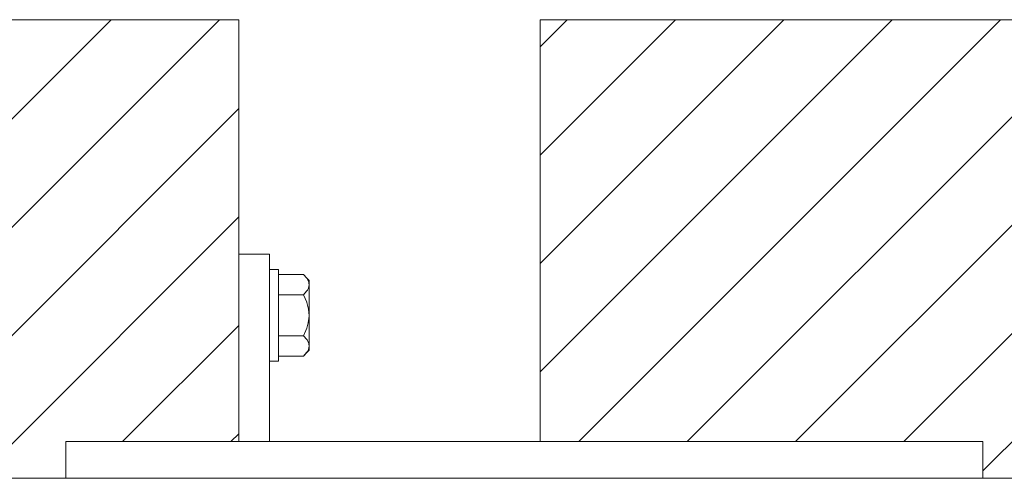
# Model space of a CAD drawing. Header units: millimetres. Extents: x 53056 to 116131, y -669674 to -625124.
# Tile 212 of 256: x 65295 to 65617, y -635003 to -634853. Entities that reach past the tile are written whole.
import ezdxf

# ---------------------------------------------------------------- set-up
doc = ezdxf.new("R2010")
doc.units = ezdxf.units.MM
doc.header["$MEASUREMENT"] = 0
doc.linetypes.add('DGN Style 1', pattern=[536.1990872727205, 0.8921781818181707, -535.3069090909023])
doc.layers.add('Side Cradle Blocks', color=7, linetype='Continuous', lineweight=0)
doc.layers.add('Side Cradle Stbd', color=7, linetype='Continuous', lineweight=0)

# ---------------------------------------------------------------- blocks, each defined once
blk = doc.blocks.new('*U55')
at = {"linetype": 'Continuous', "lineweight": 0}
h = blk.add_hatch(dxfattribs=at)
h.set_pattern_fill('HATCH', color=30, style=0, pattern_type=2)
h.set_pattern_definition([(45, (-19347.346828, 12444.568204), (-17.71895608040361, 17.71895608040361), [])])
h.paths.add_polyline_path([(-19283.7467942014, 12396.1757699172), (-19283.7467942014, 12396.17580080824), (-19283.7467942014, 12408.1757699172), (-19227.18058327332, 12408.1757699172), (-19227.18058327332, 12408.17580080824), (-19227.18058327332, 12469.45638980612), (-19227.18058327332, 12546.1757699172), (-19682.18058327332, 12546.1757699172), (-19682.18058327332, 12469.45638980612), (-19682.18058327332, 12396.1757699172), (-19676.1805832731, 12396.1757699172), (-19604.96368873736, 12396.1757699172), (-19604.96368873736, 12396.17580080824), (-19604.96368873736, 12406.1757699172), (-19304.96368873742, 12406.1757699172), (-19304.96368873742, 12396.17580080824), (-19304.96368873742, 12396.1757699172)])
h = blk.add_hatch(dxfattribs=at)
h.set_pattern_fill('HATCH', color=30, style=0, pattern_type=2)
h.set_pattern_definition([(45, (-18694.011846, 12452.511386), (-17.71895608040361, 17.71895608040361), [])])
h.paths.add_polyline_path([(-18983.7467942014, 12408.1757699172), (-18983.7467942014, 12396.17580080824), (-18983.7467942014, 12396.1757699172), (-18958.60524146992, 12396.1757699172), (-18958.60524146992, 12396.17580080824), (-18958.60524146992, 12469.45638980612), (-18808.60524146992, 12469.45638980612), (-18808.60524146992, 12396.17580080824), (-18808.60524146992, 12396.1757699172), (-18755.10524146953, 12396.1757699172), (-18755.10524146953, 12396.17580080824), (-18755.10524146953, 12408.17576947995), (-18633.60524146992, 12408.17576947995), (-18633.60524146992, 12408.17580037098), (-18633.60524146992, 12469.45638980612), (-18508.60524146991, 12469.45638980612), (-18508.60524146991, 12408.17580037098), (-18508.60524146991, 12408.17576947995), (-18478.60524146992, 12408.17576947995), (-18478.60524146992, 12408.17580037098), (-18478.60524146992, 12410.79314748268), (-18478.60524146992, 12490.79314748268), (-18478.60524146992, 12546.1757699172), (-18648.23356796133, 12546.1757699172), (-18654.63843196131, 12546.1757699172), (-18689.63843196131, 12546.1757699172), (-18695.81846274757, 12546.1757699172), (-18775.81846274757, 12546.1757699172), (-19128.60524146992, 12546.1757699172), (-19128.60524146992, 12408.17580080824), (-19128.60524146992, 12408.1757699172)])
at = {"color": 30, "linetype": 'Continuous', "lineweight": 0, "flags": 128}
blk.add_lwpolyline([(-19283.7467942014, 12396.1757699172), (-19283.7467942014, 12396.17580080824), (-19283.7467942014, 12408.1757699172), (-19227.18058327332, 12408.1757699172), (-19227.18058327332, 12408.17580080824), (-19227.18058327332, 12469.45638980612), (-19227.18058327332, 12546.1757699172), (-19682.18058327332, 12546.1757699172), (-19682.18058327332, 12469.45638980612), (-19682.18058327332, 12396.1757699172), (-19676.1805832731, 12396.1757699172), (-19604.96368873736, 12396.1757699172), (-19604.96368873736, 12396.17580080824), (-19604.96368873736, 12406.1757699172), (-19304.96368873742, 12406.1757699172), (-19304.96368873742, 12396.17580080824), (-19304.96368873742, 12396.1757699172), (-19283.7467942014, 12396.1757699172)], close=True, dxfattribs=at)
blk.add_lwpolyline([(-18654.63843196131, 12546.1757699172), (-18689.63843196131, 12546.1757699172), (-18695.81846274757, 12546.1757699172), (-18775.81846274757, 12546.1757699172), (-19128.60524146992, 12546.1757699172), (-19128.60524146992, 12408.17580080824), (-19128.60524146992, 12408.1757699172), (-18983.7467942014, 12408.1757699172), (-18983.7467942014, 12408.1757699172), (-18983.7467942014, 12396.17580080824), (-18983.7467942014, 12396.1757699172), (-18958.60524146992, 12396.1757699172), (-18958.60524146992, 12396.17580080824), (-18958.60524146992, 12469.45638980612), (-18808.60524146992, 12469.45638980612), (-18808.60524146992, 12396.17580080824), (-18808.60524146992, 12396.1757699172), (-18755.10524146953, 12396.1757699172), (-18755.10524146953, 12396.17580080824), (-18755.10524146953, 12408.17576947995), (-18633.60524146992, 12408.17576947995)], dxfattribs=at)
at = {"layer": 'Side Cradle Blocks', "color": 7, "linetype": 'Continuous', "lineweight": 0}
for p, q in [((-19227.18058327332, 12546.1757699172), (-19682.18058327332, 12546.1757699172)), ((-19227.18058327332, 12408.17580080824), (-19227.18058327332, 12546.1757699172)), ((-18478.60524146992, 12546.1757699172), (-19128.60524146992, 12546.1757699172)), ((-19128.60524146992, 12546.1757699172), (-19128.60524146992, 12408.17580080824)), ((-19227.18058327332, 12469.45638980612), (-19217.1805832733, 12469.45638980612)), ((-19217.1805832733, 12408.17580080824), (-19217.1805832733, 12469.45638980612)), ((-19205.9724934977, 12462.83138980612), (-19214.18055238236, 12462.83138980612)), ((-19205.96423156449, 12462.82102717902), (-19205.9724934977, 12462.83138980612)), ((-19205.9724934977, 12462.83138980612), (-19204.9307085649, 12461.58544304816)), ((-19204.18058332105, 12459.48742684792), (-19204.18089218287, 12458.10993105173)), ((-19204.18058327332, 12459.48763980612), (-19204.18058327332, 12456.92042395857)), ((-19205.9724934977, 12456.14388980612), (-19214.18055238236, 12456.14388980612)), ((-19204.98910907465, 12457.37731130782), (-19205.9724934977, 12456.14388980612)), ((-19204.96372688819, 12453.78718182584), (-19205.9724934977, 12456.14388980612)), ((-19204.18288424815, 12449.2255000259), (-19204.18058327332, 12445.51754498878)), ((-19204.18288424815, 12449.2255000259), (-19204.1826962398, 12448.42473094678)), ((-19204.18058327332, 12445.51773410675), (-19204.18058327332, 12449.45635264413)), ((-19205.20039716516, 12444.4899814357), (-19205.9724934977, 12442.76888980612)), ((-19205.9724934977, 12442.76888980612), (-19214.18055238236, 12442.76888980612)), ((-19205.9724934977, 12442.76888980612), (-19204.9307085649, 12441.52294305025)), ((-19204.86217174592, 12441.44097485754), (-19204.9307085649, 12441.52294305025)), ((-19204.18089218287, 12440.74085391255), (-19204.18058347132, 12439.42598317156)), ((-19204.18058327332, 12441.99026646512), (-19204.18058327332, 12439.42597780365)), ((-19204.98910907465, 12437.31481130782), (-19205.9724934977, 12436.08138980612)), ((-19205.97164337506, 12436.08240652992), (-19204.9307085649, 12437.32733656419)), ((-19204.18073064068, 12438.05336817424), (-19204.9307085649, 12437.32733656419)), ((-19205.9724934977, 12436.08138980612), (-19214.18055238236, 12436.08138980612))]:
    blk.add_line(p, q, dxfattribs=at)
at = {"layer": 'Side Cradle Blocks', "color": 7, "linetype": 'Continuous', "lineweight": 0, "flags": 128}
for points in [[(-19217.18055238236, 12464.45638980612), (-19214.1805832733, 12464.45638980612), (-19214.1805832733, 12464.45638980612)], [(-19214.1805832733, 12464.45638949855), (-19214.1805832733, 12463.31458279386), (-19214.1805832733, 12460.06299152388), (-19214.1805832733, 12455.19664129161), (-19214.1805832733, 12449.45638980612), (-19214.1805832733, 12443.71613832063), (-19214.1805832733, 12438.84978808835), (-19214.1805832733, 12435.59819681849), (-19214.1805832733, 12434.45638980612), (-19217.18055238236, 12434.45638980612)], [(-19204.98910907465, 12457.37731130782), (-19204.68741878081, 12457.75570991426), (-19204.39915962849, 12458.35722453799), (-19204.18058327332, 12459.48763980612), (-19204.21221305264, 12459.91593339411), (-19204.30534423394, 12460.33996018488), (-19204.86217174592, 12461.50347485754), (-19204.9307085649, 12461.58544304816)], [(-19204.18058327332, 12459.48763980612), (-19204.18058327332, 12460.85926877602), (-19204.9307085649, 12461.58544304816)], [(-19204.1828771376, 12449.25721239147), (-19204.18288424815, 12449.2255000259), (-19204.18058327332, 12449.45638980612), (-19204.18058327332, 12453.39523462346), (-19204.18058327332, 12456.92042395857)], [(-19204.96372688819, 12453.78718182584), (-19204.92751495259, 12453.6496193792), (-19204.35533647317, 12451.47601914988), (-19204.18058327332, 12449.45638980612)], [(-19205.20039716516, 12444.4899814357), (-19204.97177481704, 12445.24596644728), (-19204.43143971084, 12447.03269134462), (-19204.18288424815, 12449.2255000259)], [(-19204.18058327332, 12445.51754498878), (-19204.18058327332, 12441.99235565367), (-19204.18846660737, 12439.63885040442), (-19204.18826037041, 12439.79264372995)], [(-19204.18089218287, 12445.28718750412), (-19204.18058327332, 12445.51754498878), (-19204.18058327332, 12445.51754498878)], [(-19204.86217174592, 12441.44097485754), (-19204.30534423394, 12440.27746018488), (-19204.21221305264, 12439.85343339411), (-19204.18846660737, 12439.63885040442), (-19204.18058327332, 12439.42513980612), (-19204.39915962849, 12438.29472453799), (-19204.68741878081, 12437.69320991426), (-19204.98910907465, 12437.31481130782)], [(-19204.18058327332, 12439.42513980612), (-19204.18058327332, 12439.42513980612), (-19204.18058327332, 12438.05351083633), (-19204.98910907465, 12437.31481130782), (-19204.98901743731, 12437.31489503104)]]:
    blk.add_lwpolyline(points, dxfattribs=at)
at = {"layer": 'Side Cradle Stbd', "color": 7, "linetype": 'Continuous', "lineweight": 0}
for p, q in [((-19283.7467942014, 12396.17580080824), (-19283.7467942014, 12408.1757699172)), ((-18983.7467942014, 12396.17580080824), (-18983.7467942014, 12408.1757699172)), ((-19454.96368873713, 12396.1757699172), (-17845.06221408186, 12396.1757699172))]:
    blk.add_line(p, q, dxfattribs=at)
at = {"layer": 'Side Cradle Stbd', "color": 7, "linetype": 'Continuous', "lineweight": 0, "flags": 128}
blk.add_lwpolyline([(-18983.7467942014, 12408.1757699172), (-19283.7467942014, 12408.1757699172), (-19283.7467942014, 12408.1757699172)], dxfattribs=at)

msp = doc.modelspace()

# ---------------------------------------------------------------- block references
at = {"color": 7, "linetype": 'DGN Style 1', "lineweight": 0}
msp.add_blockref('*U55', (84593.95000000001, -647399.3500000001), dxfattribs=at)

doc.saveas('drawing.dxf')
